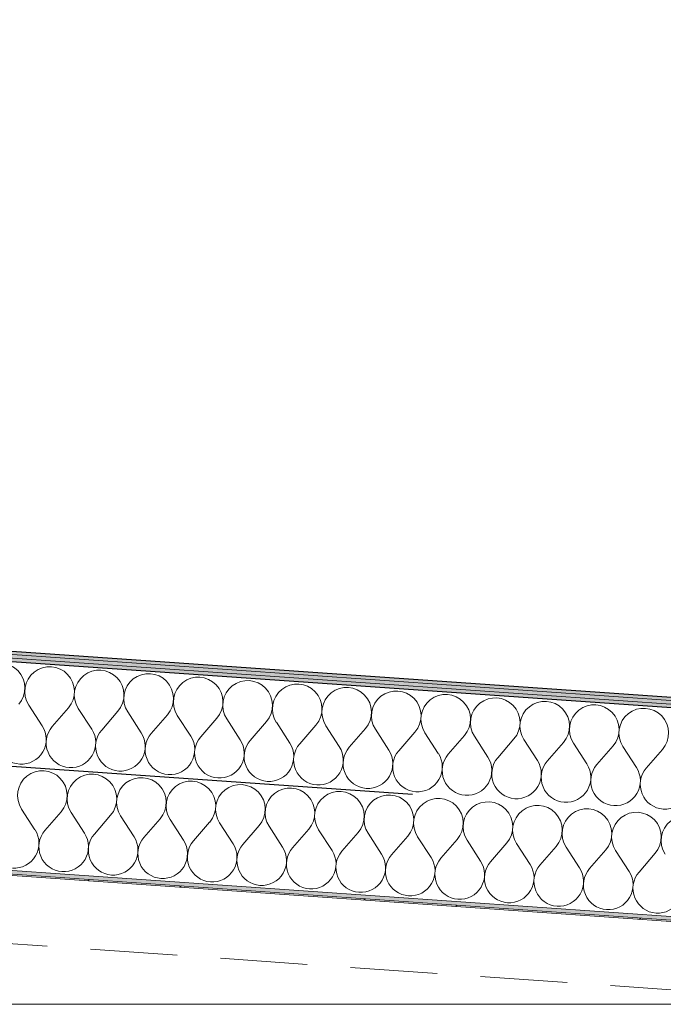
# Model space of a CAD drawing. Header units: millimetres. Extents: x 30792 to 66615, y -300 to 6970.
# Tile 45 of 58: x 63122 to 63492, y 5543 to 6110. Entities that reach past the tile are written whole.
import ezdxf

# ---------------------------------------------------------------- set-up
doc = ezdxf.new("R2010")
doc.units = ezdxf.units.MM
doc.header["$MEASUREMENT"] = 0
for name, pattern in [('Discontinu', [529.166651, 317.499995, -211.666656]), ('Pointillé', [75, 50, -25]), ('Wipeout_Contour', [1000, 0, -1000])]:
    doc.linetypes.add(name, pattern=pattern)
doc.layers.add('Finitions - Etanchéité.5-Etanchéité', color=7, linetype='Continuous')
doc.layers.add('Métal _ Bardage.Charp_Couv_Bard_Métal', color=7, linetype='Continuous')

# ---------------------------------------------------------------- blocks, each defined once
blk = doc.blocks.new('*X38')
at = {"layer": 'Finitions - Etanchéité.5-Etanchéité', "linetype": 'Continuous', "lineweight": 15, "true_color": 0x2e45b3}
blk.add_hatch(color=175, dxfattribs=at).paths.add_polyline_path([(63618.28, 5705.54), (63618.28, 5707.54), (48778.28, 6745.26), (48778.28, 6743.25)])
blk = doc.blocks.new('*X39')
at = {"layer": 'Finitions - Etanchéité.5-Etanchéité', "linetype": 'Continuous', "lineweight": 15, "true_color": 0x6a6a6a}
blk.add_hatch(color=251, dxfattribs=at).paths.add_polyline_path([(63618.28, 5707.54), (63618.28, 5709.55), (48778.28, 6747.26), (48778.28, 6745.26)])
blk = doc.blocks.new('*X40')
at = {"layer": 'Finitions - Etanchéité.5-Etanchéité', "linetype": 'Continuous', "lineweight": 15, "true_color": 0xe8e8e8}
blk.add_hatch(color=254, dxfattribs=at).paths.add_polyline_path([(63618.28, 5709.55), (63618.28, 5711.55), (48778.28, 6749.27), (48778.28, 6747.26)])
blk = doc.blocks.new('*X41')
at = {"layer": 'Finitions - Etanchéité.5-Etanchéité', "color": 2, "linetype": 'Continuous', "lineweight": 15, "true_color": 0xfee600}
for p, q in [((63126.76, 5715.57), (63134.51, 5703.57)), ((63149.56, 5713.97), (63140.21, 5703.17)), ((63155.26, 5713.57), (63163.01, 5701.57)), ((63178.06, 5711.98), (63168.71, 5701.17)), ((63183.76, 5711.58), (63191.51, 5699.58)), ((63206.56, 5709.98), (63197.21, 5699.18)), ((63212.26, 5709.59), (63220.02, 5697.59)), ((63235.06, 5707.99), (63225.72, 5697.19)), ((63240.76, 5707.59), (63248.52, 5695.59)), ((63263.57, 5706), (63254.22, 5695.2)), ((63269.27, 5705.6), (63277.02, 5693.6)), ((63292.07, 5704.01), (63282.72, 5693.2)), ((63297.77, 5703.61), (63305.52, 5691.61)), ((63320.57, 5702.01), (63311.22, 5691.21)), ((63326.27, 5701.61), (63334.02, 5689.62)), ((63349.07, 5700.02), (63339.72, 5689.22)), ((63354.77, 5699.62), (63362.52, 5687.62)), ((63377.57, 5698.03), (63368.23, 5687.22)), ((63383.27, 5697.63), (63391.03, 5685.63)), ((63406.07, 5696.03), (63396.73, 5685.23)), ((63411.78, 5695.63), (63419.53, 5683.64)), ((63434.58, 5694.04), (63425.23, 5683.24)), ((63440.28, 5693.64), (63448.03, 5681.64)), ((63463.08, 5692.05), (63453.73, 5681.24)), ((63468.78, 5691.65), (63476.53, 5679.65)), ((63491.58, 5690.05), (63482.23, 5679.25))]:
    blk.add_line(p, q, dxfattribs=at)
for centre, start, end in [((63110.25, 5725.31), 319.1301, 212.8699), ((63138.76, 5723.32), 319.1301, 212.8699), ((63167.26, 5721.33), 319.1301, 212.8699), ((63195.76, 5719.33), 319.1301, 212.8699), ((63224.26, 5717.34), 319.1301, 212.8699), ((63252.76, 5715.35), 319.1301, 212.8699), ((63281.26, 5713.35), 319.1301, 212.8699), ((63309.77, 5711.36), 319.1301, 212.8699), ((63338.27, 5709.37), 319.1301, 212.8699), ((63366.77, 5707.37), 319.1301, 212.8699), ((63395.27, 5705.38), 319.1301, 212.8699), ((63423.77, 5703.39), 319.1301, 212.8699), ((63452.28, 5701.39), 319.1301, 212.8699), ((63480.78, 5699.4), 319.1301, 212.8699), ((63122.51, 5695.81), 139.1301, 266), ((63122.51, 5695.81), 266, 32.8699), ((63151.01, 5693.82), 139.1301, 266), ((63151.01, 5693.82), 266, 32.8699), ((63179.52, 5691.83), 139.1301, 266), ((63179.52, 5691.83), 266, 32.8699), ((63208.02, 5689.83), 139.1301, 266), ((63208.02, 5689.83), 266, 32.8699), ((63236.52, 5687.84), 139.1301, 266), ((63236.52, 5687.84), 266, 32.8699), ((63265.02, 5685.85), 139.1301, 266), ((63265.02, 5685.85), 266, 32.8699), ((63293.52, 5683.85), 139.1301, 266), ((63293.52, 5683.85), 266, 32.8699), ((63322.02, 5681.86), 139.1301, 266), ((63322.02, 5681.86), 266, 32.8699), ((63350.53, 5679.87), 139.1301, 266), ((63350.53, 5679.87), 266, 32.8699), ((63379.03, 5677.88), 139.1301, 266), ((63379.03, 5677.88), 266, 32.8699), ((63407.53, 5675.88), 139.1301, 266), ((63407.53, 5675.88), 266, 32.8699), ((63436.03, 5673.89), 139.1301, 266), ((63436.03, 5673.89), 266, 32.8699), ((63464.53, 5671.9), 139.1301, 266), ((63464.53, 5671.9), 266, 32.8699), ((63493.04, 5669.9), 139.1301, 266), ((63493.04, 5669.9), 266, 32.8699)]:
    blk.add_arc(centre, 14.29, start, end, dxfattribs=at)
blk = doc.blocks.new('*X42')
at = {"layer": 'Finitions - Etanchéité.5-Etanchéité', "color": 2, "linetype": 'Continuous', "lineweight": 15, "true_color": 0xfee600}
for p, q in [((63122.57, 5655.71), (63130.32, 5643.71)), ((63145.37, 5654.12), (63136.03, 5643.31)), ((63151.07, 5653.72), (63158.83, 5641.72)), ((63173.87, 5652.12), (63164.53, 5641.32)), ((63179.58, 5651.73), (63187.33, 5639.73)), ((63202.38, 5650.13), (63193.03, 5639.33)), ((63208.08, 5649.73), (63215.83, 5637.73)), ((63230.88, 5648.14), (63221.53, 5637.33)), ((63236.58, 5647.74), (63244.33, 5635.74)), ((63259.38, 5646.14), (63250.03, 5635.34)), ((63265.08, 5645.75), (63272.83, 5633.75)), ((63287.88, 5644.15), (63278.53, 5633.35)), ((63293.58, 5643.75), (63301.34, 5631.75)), ((63316.38, 5642.16), (63307.04, 5631.36)), ((63322.08, 5641.76), (63329.84, 5629.76)), ((63344.89, 5640.17), (63335.54, 5629.36)), ((63350.59, 5639.77), (63358.34, 5627.77)), ((63373.39, 5638.17), (63364.04, 5627.37)), ((63379.09, 5637.77), (63386.84, 5625.78)), ((63401.89, 5636.18), (63392.54, 5625.38)), ((63407.59, 5635.78), (63415.34, 5623.78)), ((63430.39, 5634.19), (63421.04, 5623.38)), ((63436.09, 5633.79), (63443.85, 5621.79)), ((63458.89, 5632.19), (63449.55, 5621.39)), ((63464.59, 5631.79), (63472.35, 5619.8)), ((63487.4, 5630.2), (63478.05, 5619.4))]:
    blk.add_line(p, q, dxfattribs=at)
for centre, start, end in [((63134.57, 5663.46), 319.1301, 212.8699), ((63163.07, 5661.47), 319.1301, 212.8699), ((63191.57, 5659.48), 319.1301, 212.8699), ((63220.08, 5657.49), 319.1301, 212.8699), ((63248.58, 5655.49), 319.1301, 212.8699), ((63277.08, 5653.5), 319.1301, 212.8699), ((63305.58, 5651.51), 319.1301, 212.8699), ((63334.08, 5649.51), 319.1301, 212.8699), ((63362.58, 5647.52), 319.1301, 212.8699), ((63391.09, 5645.53), 319.1301, 212.8699), ((63419.59, 5643.53), 319.1301, 212.8699), ((63448.09, 5641.54), 319.1301, 212.8699), ((63476.59, 5639.55), 319.1301, 212.8699), ((63505.09, 5637.56), 319.1301, 212.8699), ((63118.33, 5635.96), 266, 32.8699), ((63146.83, 5633.97), 139.1301, 266), ((63146.83, 5633.97), 266, 32.8699), ((63175.33, 5631.97), 139.1301, 266), ((63175.33, 5631.97), 266, 32.8699), ((63203.83, 5629.98), 139.1301, 266), ((63203.83, 5629.98), 266, 32.8699), ((63232.33, 5627.99), 139.1301, 266), ((63232.33, 5627.99), 266, 32.8699), ((63260.84, 5625.99), 139.1301, 266), ((63260.84, 5625.99), 266, 32.8699), ((63289.34, 5624), 139.1301, 266), ((63289.34, 5624), 266, 32.8699), ((63317.84, 5622.01), 139.1301, 266), ((63317.84, 5622.01), 266, 32.8699), ((63346.34, 5620.01), 139.1301, 266), ((63346.34, 5620.01), 266, 32.8699), ((63374.84, 5618.02), 139.1301, 266), ((63374.84, 5618.02), 266, 32.8699), ((63403.34, 5616.03), 139.1301, 266), ((63403.34, 5616.03), 266, 32.8699), ((63431.85, 5614.04), 139.1301, 266), ((63431.85, 5614.04), 266, 32.8699), ((63460.35, 5612.04), 139.1301, 266), ((63460.35, 5612.04), 266, 32.8699), ((63488.85, 5610.05), 139.1301, 266), ((63488.85, 5610.05), 266, 32.8699)]:
    blk.add_arc(centre, 14.29, start, end, dxfattribs=at)
blk = doc.blocks.new('Élément de coupe_34')
at = {"layer": 'Finitions - Etanchéité.5-Etanchéité', "linetype": 'Continuous', "lineweight": 15, "true_color": 0x3e35cc}
blk.add_hatch(color=182, dxfattribs=at).paths.add_polyline_path([(63618.28, 5583.24), (63618.28, 5585.25), (48778.28, 6622.96), (48778.28, 6620.96)])
at = {"layer": 'Finitions - Etanchéité.5-Etanchéité', "linetype": 'Continuous', "lineweight": 15, "true_color": 0x2e45b3}
h = blk.add_hatch(dxfattribs=at)
h.set_pattern_fill('Acier', color=175, style=0, pattern_type=2)
h.set_pattern_definition([(41, (0, 0), (-73.80664, 84.90483), []), (41, (-24.6, 28.3), (-73.80664, 84.90483), [])])
h.paths.add_polyline_path([(63618.28, 5582.34), (63618.28, 5583.24), (48778.28, 6620.96), (48778.28, 6620.05)])
at = {"layer": 'Finitions - Etanchéité.5-Etanchéité', "lineweight": 0}
for name in ['*X40', '*X39', '*X38']:
    blk.add_blockref(name, (0, 0), dxfattribs=at)
at = {"color": 254, "linetype": 'Wipeout_Contour', "lineweight": 0, "ltscale": 226218.050054}
blk.add_wipeout([(63618.28, 5645.39), (63618.28, 5705.54), (48778.28, 6743.25), (48778.28, 6683.11)], dxfattribs=at).dxf.layer = 'Finitions - Etanchéité.5-Etanchéité'
at = {"layer": 'Finitions - Etanchéité.5-Etanchéité', "lineweight": 0}
blk.add_blockref('*X41', (0, 0), dxfattribs=at)
at = {"color": 254, "linetype": 'Wipeout_Contour', "lineweight": 0, "ltscale": 226191.088457}
blk.add_wipeout([(63618.28, 5585.25), (63618.28, 5645.39), (48778.28, 6683.11), (48778.28, 6622.96)], dxfattribs=at).dxf.layer = 'Finitions - Etanchéité.5-Etanchéité'
at = {"layer": 'Finitions - Etanchéité.5-Etanchéité', "color": 7, "linetype": 'Continuous', "lineweight": 25}
for p, q in [((48778.28, 6749.27), (63618.28, 5711.55)), ((48778.28, 6743.25), (63618.28, 5705.54))]:
    blk.add_line(p, q, dxfattribs=at)
at = {"layer": 'Finitions - Etanchéité.5-Etanchéité', "color": 7, "linetype": 'Continuous', "lineweight": 15}
for p, q in [((48778.28, 6747.26), (63618.28, 5709.55)), ((48778.28, 6745.26), (63618.28, 5707.54)), ((48778.28, 6622.96), (63618.28, 5585.25)), ((48778.28, 6620.96), (63618.28, 5583.24)), ((48778.28, 6620.05), (63618.28, 5582.34))]:
    blk.add_line(p, q, dxfattribs=at)
at = {"layer": 'Finitions - Etanchéité.5-Etanchéité', "color": 7, "linetype": 'Discontinu', "lineweight": 25}
blk.add_line((48778.28, 6683.11), (63618.28, 5645.39), dxfattribs=at)
at = {"layer": 'Finitions - Etanchéité.5-Etanchéité', "color": 251, "linetype": 'Pointillé', "lineweight": 15, "true_color": 0x6a6a6a}
blk.add_line((62638.57, 5611.65), (63562.81, 5547.02), dxfattribs=at)
at = {"layer": 'Finitions - Etanchéité.5-Etanchéité', "lineweight": 0}
blk.add_blockref('*X42', (0, 0), dxfattribs=at)
blk = doc.blocks.new('Élément de coupe_83')
at = {"layer": 'Métal _ Bardage.Charp_Couv_Bard_Métal', "color": 7, "linetype": 'Continuous', "lineweight": 15}
blk.add_line((63518.37, 5543.3), (62611.73, 5543.3), dxfattribs=at)

msp = doc.modelspace()

# ---------------------------------------------------------------- block references
at = {"layer": 'Finitions - Etanchéité.5-Etanchéité', "lineweight": 0}
msp.add_blockref('Élément de coupe_34', (0, 0), dxfattribs=at)

# ---------------------------------------------------------------- next in the draw order: block references
at = {"layer": 'Métal _ Bardage.Charp_Couv_Bard_Métal', "lineweight": 0}
msp.add_blockref('Élément de coupe_83', (0, 0), dxfattribs=at)

doc.saveas('drawing.dxf')
